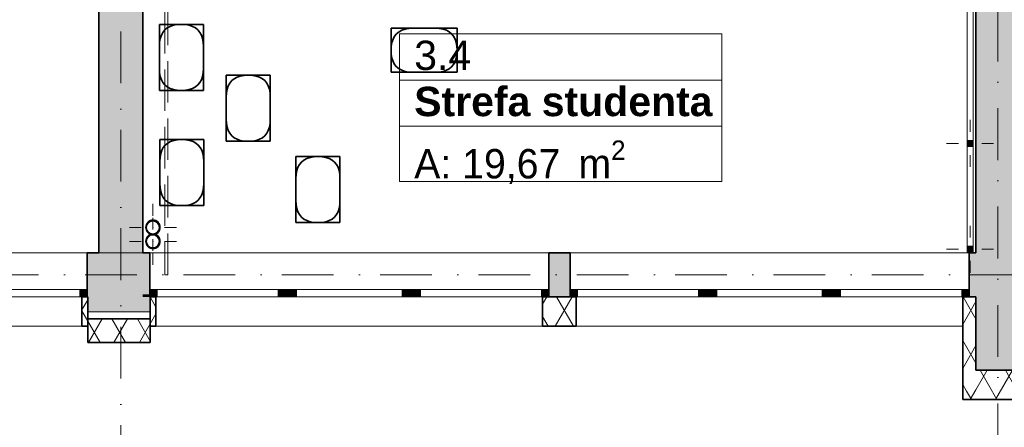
# Model space of a CAD drawing. Header units: millimetres. Extents: x 82175 to 237000, y 24756 to 471700.
# Tile 53 of 256: x 100621 to 107333, y 162591 to 165367. Entities that reach past the tile are written whole.
import ezdxf

# ---------------------------------------------------------------- set-up
doc = ezdxf.new("R2010")
doc.units = ezdxf.units.MM
for name, pattern in [('Krawędzie ukryte', [3.912222, 2.822222, -1.09]), ('Kropki i Kreski', [6.702778, 3.527778, -1.763889, 0, -1.411111]), ('Przerywana', [5.644444, 2.822222, -2.822222])]:
    doc.linetypes.add(name, pattern=pattern)
for name, color, linetype in [('- A - ocieplenie', 8, 'Continuous'), ('- strefy pomieszczeń', 8, 'Continuous'), ('Instalacje - Wod_Kan', 8, 'Continuous'), ('Konstrukcja - Siatka mod', 8, 'Continuous'), ('Konstrukcja - Stropy', 8, 'Continuous'), ('Konstrukcja - Ściany działowe', 8, 'Continuous'), ('Konstrukcja - Ściany nośne wew..P', 8, 'Continuous'), ('Konstrukcja - Ściany zewnętrzne', 8, 'Continuous'), ('Okna Archicada', 8, 'Continuous'), ('PIONY INST', 8, 'Continuous'), ('Wnętrze - Umeblowanie', 8, 'Continuous')]:
    doc.layers.add(name, color=color, linetype=linetype)
doc.styles.add('STYL_AUTOMATYCZNY_1', font='arial.ttf')
doc.styles.add('STYL_AUTOMATYCZNY_2', font='arial.ttf')
doc.styles.add('STYL_AUTOMATYCZNY_6', font='txt')
pattern_1 = [(60, (-135208.59, 452586.62), (-129.90381, 75), []), (120, (-135208.59, 452586.62), (129.90381, 75), [])]

msp = doc.modelspace()

# ---------------------------------------------------------------- hatches: boundary and pattern name
at = {"layer": '- A - ocieplenie', "linetype": 'Continuous', "lineweight": 13}
h = msp.add_hatch(dxfattribs=at)
h.set_pattern_fill('Izolacja_miękka_0005', color=8, style=0, pattern_type=2)
h.set_pattern_definition(pattern_1)
h.paths.add_polyline_path([(101045, 163478.9), (101045, 163278.9), (101085, 163278.9), (101085, 163478.9)])
h = msp.add_hatch(dxfattribs=at)
h.set_pattern_fill('Izolacja_miękka_0005', color=8, style=0, pattern_type=2)
h.set_pattern_definition(pattern_1)
h.paths.add_polyline_path([(101510, 163278.9), (101550, 163278.9), (101550, 163478.9), (101510, 163478.9)])
h = msp.add_hatch(dxfattribs=at)
h.set_pattern_fill('Izolacja_miękka_0005', color=8, style=0, pattern_type=2)
h.set_pattern_definition(pattern_1)
h.paths.add_polyline_path([(104185, 163278.9), (104415, 163278.9), (104415, 163478.9), (104185, 163478.9)])
h = msp.add_hatch(dxfattribs=at)
h.set_pattern_fill('Izolacja_miękka_0005', color=8, style=0, pattern_type=2)
h.set_pattern_definition(pattern_1)
h.paths.add_polyline_path([(107140, 162978.8), (107140, 163478.9), (107050, 163478.9), (107050, 162978.8)])
h = msp.add_hatch(dxfattribs=at)
h.set_pattern_fill('Izolacja_miękka_0005', color=8, style=0, pattern_type=2)
h.set_pattern_definition(pattern_1)
h.paths.add_polyline_path([(101085, 163168.9), (101510, 163168.9), (101510, 163328.9), (101085, 163328.9)])
h = msp.add_hatch(dxfattribs=at)
h.set_pattern_fill('Izolacja_miękka_0005', color=8, style=0, pattern_type=2)
h.set_pattern_definition(pattern_1)
h.paths.add_polyline_path([(107140, 162978.8), (107050, 162978.8), (107050, 162778.8)])
h = msp.add_hatch(dxfattribs=at)
h.set_pattern_fill('Izolacja_miękka_0005', color=8, style=0, pattern_type=2)
h.set_pattern_definition(pattern_1)
h.paths.add_polyline_path([(107140, 162978.8), (107050, 162778.8), (107140, 162778.8)])
h = msp.add_hatch(dxfattribs=at)
h.set_pattern_fill('Izolacja_miękka_0005', color=8, style=0, pattern_type=2)
h.set_pattern_definition(pattern_1)
h.paths.add_polyline_path([(107140, 162778.8), (107440, 162778.8), (107440, 162978.8), (107140, 162978.8)])
at = {"layer": 'Instalacje - Wod_Kan', "linetype": 'Continuous', "lineweight": 13}
for points in [[(107080, 164503.8), (107120, 164503.8), (107120, 164543.8), (107080, 164543.8)], [(107080, 163783.8), (107120, 163783.8), (107120, 163823.8), (107080, 163823.8)]]:
    msp.add_hatch(color=8, dxfattribs=at).paths.add_polyline_path(points)
at = {"layer": 'Konstrukcja - Ściany nośne wew..P', "linetype": 'Continuous', "lineweight": 13}
for points in [[(107140, 168968.9), (107140, 162978.8), (107440, 162978.8), (107440, 168968.9)], [(101160, 168428.9), (101160, 163778.9), (101460, 163778.9), (101460, 168428.9)]]:
    msp.add_hatch(color=8, dxfattribs=at).paths.add_polyline_path(points)
at = {"layer": 'Konstrukcja - Ściany zewnętrzne', "linetype": 'Continuous', "lineweight": 13}
for color, points in [(8, [(101460, 163778.9), (101080, 163778.9), (101080, 163478.9), (101085, 163478.9), (101085, 163496.9), (101460, 163496.9)]), (8, [(101507.5, 163778.9), (101460, 163778.9), (101460, 163496.9), (101507.5, 163496.9)]), (8, [(104227.5, 163478.9), (104372.5, 163478.9), (104372.5, 163778.9), (104227.5, 163778.9)]), (8, [(107092.5, 163778.9), (107092.5, 163478.9), (107140, 163478.9), (107140, 163778.9)]), (256, [(101460, 163496.9), (101085, 163496.9), (101085, 163478.9), (101460, 163478.9)]), (8, [(101085, 163376.9), (101510, 163376.9), (101510, 163478.9), (101460, 163478.9), (101085, 163478.9)]), (256, [(101510, 163496.9), (101460, 163496.9), (101460, 163478.9), (101510, 163478.9)])]:
    msp.add_hatch(color=color, dxfattribs=at).paths.add_polyline_path(points)
at = {"layer": 'Okna Archicada', "linetype": 'Continuous', "lineweight": 13}
for points in [[(101080, 163528.9), (101030, 163528.9), (101030, 163478.9), (101080, 163478.9)], [(101507.5, 163528.9), (101507.5, 163478.9), (101557.5, 163478.9), (101557.5, 163528.9)], [(102432.5, 163478.9), (102432.5, 163528.9), (102382.5, 163528.9), (102382.5, 163478.9)], [(102432.5, 163528.9), (102432.5, 163478.9), (102507.5, 163478.9), (102507.5, 163528.9)], [(103302.5, 163478.9), (103302.5, 163528.9), (103227.5, 163528.9), (103227.5, 163478.9)], [(103302.5, 163528.9), (103302.5, 163478.9), (103352.5, 163478.9), (103352.5, 163528.9)], [(104227.5, 163478.9), (104227.5, 163528.9), (104177.5, 163528.9), (104177.5, 163478.9)], [(104372.5, 163528.9), (104372.5, 163478.9), (104422.5, 163478.9), (104422.5, 163528.9)], [(105297.5, 163478.9), (105297.5, 163528.9), (105247.5, 163528.9), (105247.5, 163478.9)], [(105297.5, 163528.9), (105297.5, 163478.9), (105372.5, 163478.9), (105372.5, 163528.9)], [(106167.5, 163478.9), (106167.5, 163528.9), (106092.5, 163528.9), (106092.5, 163478.9)], [(106167.5, 163528.9), (106167.5, 163478.9), (106217.5, 163478.9), (106217.5, 163528.9)], [(107092.5, 163478.9), (107092.5, 163528.9), (107042.5, 163528.9), (107042.5, 163478.9)]]:
    msp.add_hatch(color=8, dxfattribs=at).paths.add_polyline_path(points)
at = {"layer": 'PIONY INST', "linetype": 'Continuous', "lineweight": 13}
h = msp.add_hatch(color=8, dxfattribs=at)
h.paths.add_polyline_path([(101529.1, 164001.9, 0.414214), (101479.1, 163951.9, 0.414214), (101529.1, 163901.9, 0.414214), (101579.1, 163951.9, 0.414214)])
h.paths.add_polyline_path([(101529.1, 163996.9, -1), (101529.1, 163906.9, -1)], flags=0)
h = msp.add_hatch(color=8, dxfattribs=at)
h.paths.add_polyline_path([(101529.1, 163906.9, 0.414214), (101479.1, 163856.9, 0.414214), (101529.1, 163806.9, 0.414214), (101579.1, 163856.9, 0.414214)])
h.paths.add_polyline_path([(101529.1, 163901.9, -1), (101529.1, 163811.9, -1)], flags=0)

# ---------------------------------------------------------------- linework, layer by layer
at = {"layer": '- A - ocieplenie', "color": 8, "linetype": 'Continuous', "lineweight": 35, "ltscale": 100}
for p, q in [((101045, 163478.9), (101045, 163428.9)), ((101550, 163478.9), (101550, 163428.9)), ((104185, 163478.9), (104185, 163428.9)), ((104415, 163478.9), (104415, 163428.9)), ((107050, 163478.9), (107050, 163428.9)), ((101045, 163428.9), (101045, 163278.9)), ((101550, 163428.9), (101550, 163278.9)), ((104185, 163428.9), (104185, 163278.9)), ((104415, 163428.9), (104415, 163278.9)), ((107050, 163428.9), (107050, 163278.9))]:
    msp.add_line(p, q, dxfattribs=at)
at = {"layer": '- A - ocieplenie', "color": 8, "linetype": 'Continuous', "lineweight": 35, "ltscale": 100, "flags": 128}
for points in [[(101085, 163478.9), (101045, 163478.9)], [(101085, 163278.9), (101085, 163478.9)], [(101550, 163478.9), (101510, 163478.9)], [(101510, 163478.9), (101510, 163278.9)], [(104415, 163478.9), (104185, 163478.9)], [(107050, 163478.9), (107050, 162978.8)], [(107140, 163478.9), (107050, 163478.9)], [(107140, 162978.8), (107140, 163478.9)], [(101510, 163328.9), (101085, 163328.9)], [(101085, 163328.9), (101085, 163168.9)], [(101510, 163168.9), (101510, 163328.9)], [(101045, 163278.9), (101085, 163278.9)], [(101510, 163278.9), (101550, 163278.9)], [(104185, 163278.9), (104415, 163278.9)], [(101085, 163168.9), (101510, 163168.9)], [(107050, 162778.8), (107050, 162978.8)], [(107440, 162978.8), (107140, 162978.8)], [(107050, 162778.8), (107440, 162778.8)]]:
    msp.add_lwpolyline(points, dxfattribs=at)
at = {"layer": '- strefy pomieszczeń', "color": 8, "linetype": 'Continuous', "lineweight": 13, "ltscale": 100}
for p, q in [((103210.4, 165269.8), (105407, 165269.8)), ((103210.4, 164955.5), (103210.4, 165269.8)), ((105407, 165269.8), (105407, 164955.5)), ((105407, 164955.5), (103210.4, 164955.5)), ((103210.4, 164955.5), (105407, 164955.5)), ((103210.4, 164641.2), (103210.4, 164955.5)), ((105407, 164955.5), (105407, 164641.2)), ((105407, 164641.2), (103210.4, 164641.2)), ((103210.4, 164641.2), (105407, 164641.2)), ((103210.4, 164264.8), (103210.4, 164641.2)), ((105407, 164641.2), (105407, 164264.8)), ((105407, 164264.8), (103210.4, 164264.8))]:
    msp.add_line(p, q, dxfattribs=at)
at = {"color": 8, "linetype": 'Przerywana', "lineweight": 13, "ltscale": 100}
for p, q in [((107080, 165543.8), (107080, 164543.8)), ((107080, 165543.8), (107080, 164543.8)), ((107120, 165543.8), (107120, 164543.8)), ((107120, 165543.8), (107120, 164543.8)), ((107080, 164543.8), (107120, 164543.8)), ((107080, 164543.8), (107120, 164543.8)), ((107080, 164503.8), (107080, 163823.9)), ((107080, 164503.8), (107120, 164503.8)), ((107080, 164503.8), (107080, 163823.9)), ((107080, 164503.8), (107120, 164503.8)), ((107120, 164503.8), (107120, 163823.9)), ((107120, 164503.8), (107120, 163823.9)), ((107080, 163823.9), (107120, 163823.9)), ((107080, 163823.9), (107120, 163823.9))]:
    msp.add_line(p, q, dxfattribs=at)
at = {"color": 8, "linetype": 'Continuous', "lineweight": 13, "ltscale": 100}
for p, q in [((107080, 165543.8), (107080, 164543.8)), ((107120, 165543.8), (107120, 164543.8)), ((107080, 164543.8), (107120, 164543.8)), ((107080, 164503.8), (107080, 163823.9)), ((107080, 164503.8), (107120, 164503.8)), ((107120, 164503.8), (107120, 163823.9)), ((107080, 163823.9), (107120, 163823.9))]:
    msp.add_line(p, q, dxfattribs=at)
at = {"layer": 'Instalacje - Wod_Kan', "color": 8, "linetype": 'Continuous', "lineweight": 13, "ltscale": 100}
for p, q in [((107100, 164603.8), (107100, 164683.8)), ((107020, 164523.8), (106940, 164523.8)), ((107180, 164523.8), (107260, 164523.8)), ((107100, 164443.8), (107100, 164363.8)), ((107100, 163883.8), (107100, 163963.8)), ((107020, 163803.8), (106940, 163803.8)), ((107180, 163803.8), (107260, 163803.8)), ((107100, 163723.8), (107100, 163643.8))]:
    msp.add_line(p, q, dxfattribs=at)
at = {"layer": 'Instalacje - Wod_Kan', "color": 8, "linetype": 'Continuous', "lineweight": 13, "ltscale": 100, "flags": 128}
for points in [[(107080, 164503.8), (107120, 164503.8), (107120, 164543.8), (107080, 164543.8)], [(107080, 163783.8), (107120, 163783.8), (107120, 163823.8), (107080, 163823.8)]]:
    msp.add_lwpolyline(points, close=True, dxfattribs=at)
at = {"layer": 'Instalacje - Wod_Kan', "color": 8, "linetype": 'Continuous', "lineweight": 13, "ltscale": 100}
for p in [(107100, 164523.8), (107100, 163803.8)]:
    msp.add_point(p, dxfattribs=at)
at = {"layer": 'Konstrukcja - Siatka mod', "color": 8, "linetype": 'Kropki i Kreski', "lineweight": 13, "ltscale": 100}
for p, q in [((101310, 179364.8), (101310, 162400)), ((107290, 162400), (107290, 179364.8)), ((93022.5, 163628.9), (122467, 163628.9))]:
    msp.add_line(p, q, dxfattribs=at)
at = {"layer": 'Konstrukcja - Stropy', "color": 8, "linetype": 'Continuous', "lineweight": 13, "ltscale": 100, "flags": 128}
msp.add_lwpolyline([(107140, 168828.9), (110440, 168828.9), (110440, 163778.9), (122510, 163778.9), (122510, 176258.9), (95470, 176258.9), (95470, 163778.9), (107140, 163778.9)], close=True, dxfattribs=at)
at = {"layer": 'Konstrukcja - Ściany działowe', "color": 8, "linetype": 'Krawędzie ukryte', "lineweight": 20, "ltscale": 100, "flags": 128}
for points in [[(101610, 165419), (101610, 163628.9)], [(101630, 163628.9), (101630, 165419)], [(101610, 163628.9), (101630, 163628.9)]]:
    msp.add_lwpolyline(points, dxfattribs=at)
at = {"layer": 'Konstrukcja - Ściany nośne wew..P', "color": 8, "linetype": 'Continuous', "lineweight": 35, "ltscale": 100, "flags": 128}
for points in [[(107140, 168968.9), (107140, 163778.9)], [(101160, 168428.9), (101160, 163778.9)], [(101460, 163778.9), (101460, 168428.9)], [(107140, 163478.9), (107140, 162978.8)], [(107140, 162978.8), (107440, 162978.8)]]:
    msp.add_lwpolyline(points, dxfattribs=at)
at = {"layer": 'Konstrukcja - Ściany zewnętrzne', "color": 8, "linetype": 'Continuous', "lineweight": 35, "ltscale": 100}
for p, q in [((101080, 163528.9), (101080, 163778.9)), ((101507.5, 163528.9), (101507.5, 163778.9)), ((104227.5, 163528.9), (104227.5, 163778.9)), ((104372.5, 163528.9), (104372.5, 163778.9)), ((107092.5, 163528.9), (107092.5, 163778.9)), ((101080, 163478.9), (101080, 163528.9)), ((101507.5, 163478.9), (101507.5, 163528.9)), ((104227.5, 163478.9), (104227.5, 163528.9)), ((104372.5, 163478.9), (104372.5, 163528.9)), ((107092.5, 163478.9), (107092.5, 163528.9))]:
    msp.add_line(p, q, dxfattribs=at)
at = {"layer": 'Konstrukcja - Ściany zewnętrzne', "color": 8, "linetype": 'Continuous', "lineweight": 35, "ltscale": 100, "flags": 128}
for points in [[(101160, 163778.9), (101080, 163778.9)], [(101507.5, 163778.9), (101460, 163778.9)], [(104372.5, 163778.9), (104227.5, 163778.9)], [(107140, 163778.9), (107092.5, 163778.9)], [(101080, 163478.9), (101085, 163478.9)], [(104227.5, 163478.9), (104372.5, 163478.9)], [(107092.5, 163478.9), (107140, 163478.9)]]:
    msp.add_lwpolyline(points, dxfattribs=at)
at = {"layer": 'Konstrukcja - Ściany zewnętrzne', "color": 8, "linetype": 'Continuous', "lineweight": 13, "ltscale": 100, "flags": 128}
msp.add_lwpolyline([(101085, 163478.9), (101085, 163376.9), (101510, 163376.9), (101510, 163478.9)], dxfattribs=at)
at = {"layer": 'Okna Archicada', "color": 8, "linetype": 'Continuous', "lineweight": 13, "ltscale": 100}
for p, q in [((101080, 163778.9), (98460, 163778.9)), ((101507.5, 163778.9), (104227.5, 163778.9)), ((104372.5, 163778.9), (107092.5, 163778.9)), ((101030, 163528.9), (100235, 163528.9)), ((101080, 163528.9), (101030, 163528.9)), ((101030, 163528.9), (101030, 163478.9)), ((101507.5, 163528.9), (101557.5, 163528.9)), ((101557.5, 163528.9), (101557.5, 163478.9)), ((101557.5, 163528.9), (102382.5, 163528.9)), ((102382.5, 163478.9), (102382.5, 163528.9)), ((102382.5, 163528.9), (102432.5, 163528.9)), ((102432.5, 163528.9), (102507.5, 163528.9)), ((102507.5, 163528.9), (102507.5, 163478.9)), ((102507.5, 163528.9), (103227.5, 163528.9)), ((103227.5, 163478.9), (103227.5, 163528.9)), ((103227.5, 163528.9), (103302.5, 163528.9)), ((103302.5, 163528.9), (103352.5, 163528.9)), ((103352.5, 163528.9), (103352.5, 163478.9)), ((103352.5, 163528.9), (104177.5, 163528.9)), ((104177.5, 163478.9), (104177.5, 163528.9)), ((104177.5, 163528.9), (104227.5, 163528.9)), ((104372.5, 163528.9), (104422.5, 163528.9)), ((104422.5, 163528.9), (104422.5, 163478.9)), ((104422.5, 163528.9), (105247.5, 163528.9)), ((105247.5, 163478.9), (105247.5, 163528.9)), ((105247.5, 163528.9), (105297.5, 163528.9)), ((105297.5, 163528.9), (105372.5, 163528.9)), ((105372.5, 163528.9), (105372.5, 163478.9)), ((105372.5, 163528.9), (106092.5, 163528.9)), ((106092.5, 163478.9), (106092.5, 163528.9)), ((106092.5, 163528.9), (106167.5, 163528.9)), ((106167.5, 163528.9), (106217.5, 163528.9)), ((106217.5, 163528.9), (106217.5, 163478.9)), ((106217.5, 163528.9), (107042.5, 163528.9)), ((107042.5, 163478.9), (107042.5, 163528.9)), ((107042.5, 163528.9), (107092.5, 163528.9)), ((101080, 163478.9), (98460, 163478.9)), ((98495, 163478.9), (101045, 163478.9)), ((100235, 163478.9), (101030, 163478.9)), ((101030, 163478.9), (101080, 163478.9)), ((101507.5, 163478.9), (104227.5, 163478.9)), ((101557.5, 163478.9), (101507.5, 163478.9)), ((101550, 163478.9), (104185, 163478.9)), ((102382.5, 163478.9), (101557.5, 163478.9)), ((102432.5, 163478.9), (102382.5, 163478.9)), ((102507.5, 163478.9), (102432.5, 163478.9)), ((103227.5, 163478.9), (102507.5, 163478.9)), ((103302.5, 163478.9), (103227.5, 163478.9)), ((103352.5, 163478.9), (103302.5, 163478.9)), ((104177.5, 163478.9), (103352.5, 163478.9)), ((104227.5, 163478.9), (104177.5, 163478.9)), ((104372.5, 163478.9), (107092.5, 163478.9)), ((104422.5, 163478.9), (104372.5, 163478.9)), ((104415, 163478.9), (107050, 163478.9)), ((105247.5, 163478.9), (104422.5, 163478.9)), ((105297.5, 163478.9), (105247.5, 163478.9)), ((105372.5, 163478.9), (105297.5, 163478.9)), ((106092.5, 163478.9), (105372.5, 163478.9)), ((106167.5, 163478.9), (106092.5, 163478.9)), ((106217.5, 163478.9), (106167.5, 163478.9)), ((107042.5, 163478.9), (106217.5, 163478.9)), ((107092.5, 163478.9), (107042.5, 163478.9)), ((98495, 163278.9), (101045, 163278.9)), ((101550, 163278.9), (104185, 163278.9)), ((104415, 163278.9), (107050, 163278.9))]:
    msp.add_line(p, q, dxfattribs=at)
at = {"layer": 'Okna Archicada', "color": 8, "linetype": 'Continuous', "lineweight": 35, "ltscale": 100}
for p, q in [((101080, 163528.9), (101080, 163778.9)), ((101507.5, 163528.9), (101507.5, 163778.9)), ((104227.5, 163528.9), (104227.5, 163778.9)), ((104372.5, 163528.9), (104372.5, 163778.9)), ((107092.5, 163528.9), (107092.5, 163778.9)), ((101080, 163478.9), (101080, 163528.9)), ((101080, 163478.9), (101080, 163528.9)), ((101507.5, 163478.9), (101507.5, 163528.9)), ((101507.5, 163478.9), (101507.5, 163528.9)), ((104227.5, 163478.9), (104227.5, 163528.9)), ((104227.5, 163478.9), (104227.5, 163528.9)), ((104372.5, 163478.9), (104372.5, 163528.9)), ((104372.5, 163478.9), (104372.5, 163528.9)), ((107092.5, 163478.9), (107092.5, 163528.9)), ((107092.5, 163478.9), (107092.5, 163528.9)), ((101045, 163478.9), (101045, 163428.9)), ((101550, 163478.9), (101550, 163428.9)), ((104185, 163478.9), (104185, 163428.9)), ((104415, 163478.9), (104415, 163428.9)), ((107050, 163478.9), (107050, 163428.9)), ((101045, 163428.9), (101045, 163278.9)), ((101550, 163428.9), (101550, 163278.9)), ((104185, 163428.9), (104185, 163278.9)), ((104415, 163428.9), (104415, 163278.9)), ((107050, 163428.9), (107050, 163278.9))]:
    msp.add_line(p, q, dxfattribs=at)
at = {"layer": 'PIONY INST', "color": 8, "linetype": 'Continuous', "lineweight": 0, "ltscale": 100}
for p, q in [((101529.1, 164031.9), (101529.1, 164111.9)), ((101529.1, 163936.9), (101529.1, 164016.9)), ((101449.1, 163951.9), (101369.1, 163951.9)), ((101609.1, 163951.9), (101689.1, 163951.9)), ((101449.1, 163856.9), (101369.1, 163856.9)), ((101529.1, 163871.9), (101529.1, 163791.9)), ((101609.1, 163856.9), (101689.1, 163856.9)), ((101529.1, 163776.9), (101529.1, 163696.9))]:
    msp.add_line(p, q, dxfattribs=at)
at = {"layer": 'PIONY INST', "color": 8, "linetype": 'Continuous', "lineweight": 25, "ltscale": 100, "flags": 128}
for points in [[(101529.1, 164001.9, 0.414214), (101479.1, 163951.9, 0.414214), (101529.1, 163901.9, 0.414214), (101579.1, 163951.9, 0.414214)], [(101529.1, 163906.9, 0.414214), (101479.1, 163856.9, 0.414214), (101529.1, 163806.9, 0.414214), (101579.1, 163856.9, 0.414214)]]:
    msp.add_lwpolyline(points, format="xyb", close=True, dxfattribs=at)
at = {"layer": 'PIONY INST', "color": 8, "linetype": 'Continuous', "lineweight": 35, "ltscale": 100, "flags": 128}
for points in [[(101529.1, 163996.9, -1), (101529.1, 163906.9, -1)], [(101529.1, 163901.9, -1), (101529.1, 163811.9, -1)]]:
    msp.add_lwpolyline(points, format="xyb", close=True, dxfattribs=at)
at = {"layer": 'PIONY INST', "color": 8, "linetype": 'Continuous', "lineweight": 0, "ltscale": 100}
for p in [(101529.1, 163951.9), (101529.1, 163856.9)]:
    msp.add_point(p, dxfattribs=at)
at = {"layer": 'Wnętrze - Umeblowanie', "color": 8, "linetype": 'Continuous', "lineweight": 35, "ltscale": 100, "flags": 128}
for points in [[(101573.1, 165184.8), (101574.6, 165213.3), (101579.1, 165238.8), (101586.6, 165261.3), (101597.1, 165280.8), (101610.6, 165297.3), (101627.1, 165310.8), (101646.6, 165321.3), (101669.1, 165328.8), (101694.6, 165333.3), (101723.1, 165334.8), (101758.3, 165334.8), (101788.8, 165334.8), (101814.5, 165334.8), (101835.6, 165334.8), (101852, 165334.8), (101863.8, 165334.8), (101870.8, 165334.8)], [(101573.1, 165332.5), (101573.1, 165334.8)], [(101575.5, 165334.8), (101573.1, 165334.8)], [(101573.1, 165332.5), (101573.1, 165325.4), (101573.1, 165313.7), (101573.1, 165297.3), (101573.1, 165276.2), (101573.1, 165250.4), (101573.1, 165220), (101573.1, 165184.8), (101573.1, 165034.8), (101573.1, 164999.7), (101573.1, 164969.2), (101573.1, 164943.4), (101573.1, 164922.3), (101573.1, 164905.9), (101573.1, 164894.2), (101573.1, 164887.2)], [(101873.1, 165332.5), (101873.1, 165325.4), (101873.1, 165313.7), (101873.1, 165297.3), (101873.1, 165276.2), (101873.1, 165250.4), (101873.1, 165220), (101873.1, 165184.8), (101873.1, 165034.8), (101871.6, 165006.3), (101867.1, 164980.8), (101859.6, 164958.3), (101849.1, 164938.8), (101835.6, 164922.3), (101819.1, 164908.8), (101799.6, 164898.3), (101777.1, 164890.8), (101751.6, 164886.3), (101723.1, 164884.8), (101694.6, 164886.3), (101669.1, 164890.8), (101646.6, 164898.3), (101627.1, 164908.8), (101610.6, 164922.3), (101597.1, 164938.8), (101586.6, 164958.3), (101579.1, 164980.8), (101574.6, 165006.3), (101573.1, 165034.8)], [(101873.1, 165184.8), (101871.6, 165213.3), (101867.1, 165238.8), (101859.6, 165261.3), (101849.1, 165280.8), (101835.6, 165297.3), (101819.1, 165310.8), (101799.6, 165321.3), (101777.1, 165328.8), (101751.6, 165333.3), (101723.1, 165334.8), (101688, 165334.8), (101657.5, 165334.8), (101631.7, 165334.8), (101610.6, 165334.8), (101594.2, 165334.8), (101582.5, 165334.8), (101575.5, 165334.8)], [(101870.8, 165334.8), (101873.1, 165334.8)], [(101873.1, 165332.5), (101873.1, 165334.8)], [(103302.9, 165308.6), (103274.4, 165307.1), (103248.9, 165302.6), (103226.4, 165295.1), (103206.9, 165284.6), (103190.4, 165271.1), (103176.9, 165254.6), (103166.4, 165235.1), (103158.9, 165212.6), (103154.4, 165187.1), (103152.9, 165158.6), (103152.9, 165123.4), (103152.9, 165092.9), (103152.9, 165067.2), (103152.9, 165046.1), (103152.9, 165029.7), (103152.9, 165017.9), (103152.9, 165010.9)], [(103152.9, 165306.2), (103152.9, 165308.6)], [(103155.2, 165308.6), (103152.9, 165308.6)], [(103302.9, 165008.6), (103274.4, 165010.1), (103248.9, 165014.6), (103226.4, 165022.1), (103206.9, 165032.6), (103190.4, 165046.1), (103176.9, 165062.6), (103166.4, 165082.1), (103158.9, 165104.6), (103154.4, 165130.1), (103152.9, 165158.6), (103152.9, 165193.7), (103152.9, 165224.2), (103152.9, 165250), (103152.9, 165271.1), (103152.9, 165287.5), (103152.9, 165299.2), (103152.9, 165306.2)], [(103155.2, 165308.6), (103162.2, 165308.6), (103174, 165308.6), (103190.4, 165308.6), (103211.5, 165308.6), (103237.2, 165308.6), (103267.7, 165308.6), (103302.9, 165308.6), (103452.9, 165308.6), (103481.4, 165307.1), (103506.9, 165302.6), (103529.4, 165295.1), (103548.9, 165284.6), (103565.4, 165271.1), (103578.9, 165254.6), (103589.4, 165235.1), (103596.9, 165212.6), (103601.4, 165187.1), (103602.9, 165158.6), (103601.4, 165130.1), (103596.9, 165104.6), (103589.4, 165082.1), (103578.9, 165062.6), (103565.4, 165046.1), (103548.9, 165032.6), (103529.4, 165022.1), (103506.9, 165014.6), (103481.4, 165010.1), (103452.9, 165008.6)], [(103452.9, 165308.6), (103488, 165308.6), (103518.5, 165308.6), (103544.3, 165308.6), (103565.4, 165308.6), (103581.8, 165308.6), (103593.5, 165308.6), (103600.5, 165308.6)], [(103600.5, 165308.6), (103602.9, 165308.6)], [(103602.9, 165308.6), (103602.9, 165306.2)], [(103602.9, 165306.2), (103602.9, 165299.2), (103602.9, 165287.5), (103602.9, 165271.1), (103602.9, 165250), (103602.9, 165224.2), (103602.9, 165193.7), (103602.9, 165158.6), (103602.9, 165123.4), (103602.9, 165092.9), (103602.9, 165067.2), (103602.9, 165046.1), (103602.9, 165029.7), (103602.9, 165017.9), (103602.9, 165010.9)], [(101873.1, 165034.8), (101873.1, 164999.7), (101873.1, 164969.2), (101873.1, 164943.4), (101873.1, 164922.3), (101873.1, 164905.9), (101873.1, 164894.2), (101873.1, 164887.2)], [(102029.1, 164839.1), (102030.6, 164867.6), (102035.1, 164893.1), (102042.6, 164915.6), (102053.1, 164935.1), (102066.6, 164951.6), (102083.1, 164965.1), (102102.6, 164975.6), (102125.1, 164983.1), (102150.6, 164987.6), (102179.1, 164989.1), (102214.2, 164989.1), (102244.7, 164989.1), (102270.5, 164989.1), (102291.6, 164989.1), (102308, 164989.1), (102319.7, 164989.1), (102326.7, 164989.1)], [(102029.1, 164986.8), (102029.1, 164989.1)], [(102031.4, 164989.1), (102029.1, 164989.1)], [(102029.1, 164986.8), (102029.1, 164979.7), (102029.1, 164968), (102029.1, 164951.6), (102029.1, 164930.5), (102029.1, 164904.7), (102029.1, 164874.3), (102029.1, 164839.1), (102029.1, 164689.1), (102029.1, 164654), (102029.1, 164623.5), (102029.1, 164597.7), (102029.1, 164576.6), (102029.1, 164560.2), (102029.1, 164548.5), (102029.1, 164541.5)], [(102329.1, 164986.8), (102329.1, 164979.7), (102329.1, 164968), (102329.1, 164951.6), (102329.1, 164930.5), (102329.1, 164904.7), (102329.1, 164874.3), (102329.1, 164839.1), (102329.1, 164689.1), (102327.6, 164660.6), (102323.1, 164635.1), (102315.6, 164612.6), (102305.1, 164593.1), (102291.6, 164576.6), (102275.1, 164563.1), (102255.6, 164552.6), (102233.1, 164545.1), (102207.6, 164540.6), (102179.1, 164539.1), (102150.6, 164540.6), (102125.1, 164545.1), (102102.6, 164552.6), (102083.1, 164563.1), (102066.6, 164576.6), (102053.1, 164593.1), (102042.6, 164612.6), (102035.1, 164635.1), (102030.6, 164660.6), (102029.1, 164689.1)], [(102329.1, 164839.1), (102327.6, 164867.6), (102323.1, 164893.1), (102315.6, 164915.6), (102305.1, 164935.1), (102291.6, 164951.6), (102275.1, 164965.1), (102255.6, 164975.6), (102233.1, 164983.1), (102207.6, 164987.6), (102179.1, 164989.1), (102143.9, 164989.1), (102113.4, 164989.1), (102087.7, 164989.1), (102066.6, 164989.1), (102050.2, 164989.1), (102038.4, 164989.1), (102031.4, 164989.1)], [(102326.7, 164989.1), (102329.1, 164989.1)], [(102329.1, 164986.8), (102329.1, 164989.1)], [(103152.9, 165010.9), (103152.9, 165008.6)], [(103155.2, 165008.6), (103152.9, 165008.6)], [(103155.2, 165008.6), (103162.2, 165008.6), (103174, 165008.6), (103190.4, 165008.6), (103211.5, 165008.6), (103237.2, 165008.6), (103267.7, 165008.6), (103302.9, 165008.6), (103452.9, 165008.6), (103488, 165008.6), (103518.5, 165008.6), (103544.3, 165008.6), (103565.4, 165008.6), (103581.8, 165008.6), (103593.5, 165008.6), (103600.5, 165008.6)], [(103600.5, 165008.6), (103602.9, 165008.6)], [(103602.9, 165010.9), (103602.9, 165008.6)], [(101573.1, 164887.2), (101573.1, 164884.8)], [(101575.5, 164884.8), (101573.1, 164884.8)], [(101870.8, 164884.8), (101863.8, 164884.8), (101852, 164884.8), (101835.6, 164884.8), (101814.5, 164884.8), (101788.8, 164884.8), (101758.3, 164884.8), (101723.1, 164884.8), (101688, 164884.8), (101657.5, 164884.8), (101631.7, 164884.8), (101610.6, 164884.8), (101594.2, 164884.8), (101582.5, 164884.8), (101575.5, 164884.8)], [(101873.1, 164884.8), (101870.8, 164884.8)], [(101873.1, 164887.2), (101873.1, 164884.8)], [(102329.1, 164689.1), (102329.1, 164654), (102329.1, 164623.5), (102329.1, 164597.7), (102329.1, 164576.6), (102329.1, 164560.2), (102329.1, 164548.5), (102329.1, 164541.5)], [(101576.1, 164400.7), (101577.6, 164429.2), (101582.1, 164454.7), (101589.6, 164477.2), (101600.1, 164496.7), (101613.6, 164513.2), (101630.1, 164526.7), (101649.6, 164537.2), (101672.1, 164544.7), (101697.6, 164549.2), (101726.1, 164550.7), (101761.3, 164550.7), (101791.7, 164550.7), (101817.5, 164550.7), (101838.6, 164550.7), (101855, 164550.7), (101866.7, 164550.7), (101873.8, 164550.7)], [(101576.1, 164548.3), (101576.1, 164550.7)], [(101578.4, 164550.7), (101576.1, 164550.7)], [(101576.1, 164548.3), (101576.1, 164541.3), (101576.1, 164529.6), (101576.1, 164513.2), (101576.1, 164492.1), (101576.1, 164466.3), (101576.1, 164435.8), (101576.1, 164400.7), (101576.1, 164250.7), (101576.1, 164215.5), (101576.1, 164185), (101576.1, 164159.3), (101576.1, 164138.2), (101576.1, 164121.8), (101576.1, 164110), (101576.1, 164103)], [(101876.1, 164548.3), (101876.1, 164541.3), (101876.1, 164529.6), (101876.1, 164513.2), (101876.1, 164492.1), (101876.1, 164466.3), (101876.1, 164435.8), (101876.1, 164400.7), (101876.1, 164250.7), (101874.6, 164222.2), (101870.1, 164196.7), (101862.6, 164174.2), (101852.1, 164154.7), (101838.6, 164138.2), (101822.1, 164124.7), (101802.6, 164114.2), (101780.1, 164106.7), (101754.6, 164102.2), (101726.1, 164100.7), (101697.6, 164102.2), (101672.1, 164106.7), (101649.6, 164114.2), (101630.1, 164124.7), (101613.6, 164138.2), (101600.1, 164154.7), (101589.6, 164174.2), (101582.1, 164196.7), (101577.6, 164222.2), (101576.1, 164250.7)], [(101876.1, 164400.7), (101874.6, 164429.2), (101870.1, 164454.7), (101862.6, 164477.2), (101852.1, 164496.7), (101838.6, 164513.2), (101822.1, 164526.7), (101802.6, 164537.2), (101780.1, 164544.7), (101754.6, 164549.2), (101726.1, 164550.7), (101690.9, 164550.7), (101660.5, 164550.7), (101634.7, 164550.7), (101613.6, 164550.7), (101597.2, 164550.7), (101585.5, 164550.7), (101578.4, 164550.7)], [(101873.8, 164550.7), (101876.1, 164550.7)], [(101876.1, 164548.3), (101876.1, 164550.7)], [(102029.1, 164541.5), (102029.1, 164539.1)], [(102031.4, 164539.1), (102029.1, 164539.1)], [(102326.7, 164539.1), (102319.7, 164539.1), (102308, 164539.1), (102291.6, 164539.1), (102270.5, 164539.1), (102244.7, 164539.1), (102214.2, 164539.1), (102179.1, 164539.1), (102143.9, 164539.1), (102113.4, 164539.1), (102087.7, 164539.1), (102066.6, 164539.1), (102050.2, 164539.1), (102038.4, 164539.1), (102031.4, 164539.1)], [(102329.1, 164539.1), (102326.7, 164539.1)], [(102329.1, 164541.5), (102329.1, 164539.1)], [(102504.5, 164284.9), (102506, 164313.4), (102510.5, 164338.9), (102518, 164361.4), (102528.5, 164380.9), (102542, 164397.4), (102558.5, 164410.9), (102578, 164421.4), (102600.5, 164428.9), (102626, 164433.4), (102654.5, 164434.9), (102689.7, 164434.9), (102720.1, 164434.9), (102745.9, 164434.9), (102767, 164434.9), (102783.4, 164434.9), (102795.1, 164434.9), (102802.2, 164434.9)], [(102504.5, 164432.5), (102504.5, 164434.9)], [(102506.9, 164434.9), (102504.5, 164434.9)], [(102504.5, 164432.5), (102504.5, 164425.5), (102504.5, 164413.8), (102504.5, 164397.4), (102504.5, 164376.3), (102504.5, 164350.5), (102504.5, 164320), (102504.5, 164284.9), (102504.5, 164134.9), (102504.5, 164099.7), (102504.5, 164069.2), (102504.5, 164043.4), (102504.5, 164022.4), (102504.5, 164005.9), (102504.5, 163994.2), (102504.5, 163987.2)], [(102804.5, 164432.5), (102804.5, 164425.5), (102804.5, 164413.8), (102804.5, 164397.4), (102804.5, 164376.3), (102804.5, 164350.5), (102804.5, 164320), (102804.5, 164284.9), (102804.5, 164134.9), (102803, 164106.4), (102798.5, 164080.9), (102791, 164058.4), (102780.5, 164038.9), (102767, 164022.4), (102750.5, 164008.9), (102731, 163998.4), (102708.5, 163990.9), (102683, 163986.4), (102654.5, 163984.9), (102626, 163986.4), (102600.5, 163990.9), (102578, 163998.4), (102558.5, 164008.9), (102542, 164022.4), (102528.5, 164038.9), (102518, 164058.4), (102510.5, 164080.9), (102506, 164106.4), (102504.5, 164134.9)], [(102804.5, 164284.9), (102803, 164313.4), (102798.5, 164338.9), (102791, 164361.4), (102780.5, 164380.9), (102767, 164397.4), (102750.5, 164410.9), (102731, 164421.4), (102708.5, 164428.9), (102683, 164433.4), (102654.5, 164434.9), (102619.4, 164434.9), (102588.9, 164434.9), (102563.1, 164434.9), (102542, 164434.9), (102525.6, 164434.9), (102513.9, 164434.9), (102506.9, 164434.9)], [(102802.2, 164434.9), (102804.5, 164434.9)], [(102804.5, 164432.5), (102804.5, 164434.9)], [(101876.1, 164250.7), (101876.1, 164215.5), (101876.1, 164185), (101876.1, 164159.3), (101876.1, 164138.2), (101876.1, 164121.8), (101876.1, 164110), (101876.1, 164103)], [(102804.5, 164134.9), (102804.5, 164099.7), (102804.5, 164069.2), (102804.5, 164043.4), (102804.5, 164022.4), (102804.5, 164005.9), (102804.5, 163994.2), (102804.5, 163987.2)], [(101576.1, 164103), (101576.1, 164100.7)], [(101578.4, 164100.7), (101576.1, 164100.7)], [(101873.8, 164100.7), (101866.7, 164100.7), (101855, 164100.7), (101838.6, 164100.7), (101817.5, 164100.7), (101791.7, 164100.7), (101761.3, 164100.7), (101726.1, 164100.7), (101690.9, 164100.7), (101660.5, 164100.7), (101634.7, 164100.7), (101613.6, 164100.7), (101597.2, 164100.7), (101585.5, 164100.7), (101578.4, 164100.7)], [(101876.1, 164100.7), (101873.8, 164100.7)], [(101876.1, 164103), (101876.1, 164100.7)], [(102504.5, 163987.2), (102504.5, 163984.9)], [(102506.9, 163984.9), (102504.5, 163984.9)], [(102802.2, 163984.9), (102795.1, 163984.9), (102783.4, 163984.9), (102767, 163984.9), (102745.9, 163984.9), (102720.1, 163984.9), (102689.7, 163984.9), (102654.5, 163984.9), (102619.4, 163984.9), (102588.9, 163984.9), (102563.1, 163984.9), (102542, 163984.9), (102525.6, 163984.9), (102513.9, 163984.9), (102506.9, 163984.9)], [(102804.5, 163984.9), (102802.2, 163984.9)], [(102804.5, 163987.2), (102804.5, 163984.9)]]:
    msp.add_lwpolyline(points, dxfattribs=at)

# ---------------------------------------------------------------- texts
at = {"layer": '- strefy pomieszczeń', "color": 8, "linetype": 'Continuous', "lineweight": 13, "char_height": 200, "attachment_point": 1}
for s, insert, style in [('\\A1;{\\pql;\\pt0,100;\\fArial|b1|i0|c238|p0;\\W1.000000;WC N\\fArial|b1|i0|c238|p0;\\W1.000000;\\A1{\\H.66x;\\S^  ;}\\fArial|b1|i0|c238|p0;\\W1.000000;\\fArial|b1|i0|c238|p0;\\W1.000000;\\A1{\\H.66x;\\S^  ;}}', (102957.4, 166461.1), 'STYL_AUTOMATYCZNY_2'), ('\\A1;{\\pql;\\pt0,100;\\fArial|b0|i0|c238|p0;\\W1.000000;4,85\\fArial|b0|i0|c238|p0;\\W1.000000;\\A1{\\H.66x;\\S^  ;}\\fArial|b0|i0|c238|p0;\\W1.000000; m\\fArial|b0|i0|c238|p0;\\W1.000000;\\A1{\\H.66x;\\S2^  ;}}', (102957.4, 166143.9), 'STYL_AUTOMATYCZNY_1'), ('\\A1;{\\pql;\\pt0,100;\\fArial|b0|i0|c238|p0;\\W1.000000;3.4\\fArial|b0|i0|c238|p0;\\W1.000000;\\A1{\\H.66x;\\S^  ;}\\fArial|b0|i0|c238|p0;\\W1.000000;\\fArial|b0|i0|c238|p0;\\W1.000000;\\A1{\\H.66x;\\S^  ;}}', (103310.4, 165224.1), 'STYL_AUTOMATYCZNY_1'), ('\\A1;{\\pql;\\pt0,100;\\fArial|b1|i0|c238|p0;\\W1.000000;Strefa studenta\\fArial|b1|i0|c238|p0;\\W1.000000;\\A1{\\H.66x;\\S^  ;}\\fArial|b1|i0|c238|p0;\\W1.000000;\\fArial|b1|i0|c238|p0;\\W1.000000;\\A1{\\H.66x;\\S^  ;}}', (103310.4, 164909.8), 'STYL_AUTOMATYCZNY_2'), ('\\A1;{\\pql;\\pt0,500;\\fGeneva CE|b0|i0|c0|p0;\\W1.000000;A: 19,67\\fGeneva CE|b0|i0|c0|p0;\\W1.000000;\\A1{\\H.66x;\\S^  ;}\\fGeneva CE|b0|i0|c0|p0;\\W1.000000; m\\fGeneva CE|b0|i0|c0|p0;\\W1.000000;\\A1{\\H.66x;\\S2^  ;}}', (103310.4, 164544.3), 'STYL_AUTOMATYCZNY_6')]:
    msp.add_mtext(s, dxfattribs=dict(at, insert=insert, style=style))

doc.saveas('drawing.dxf')
